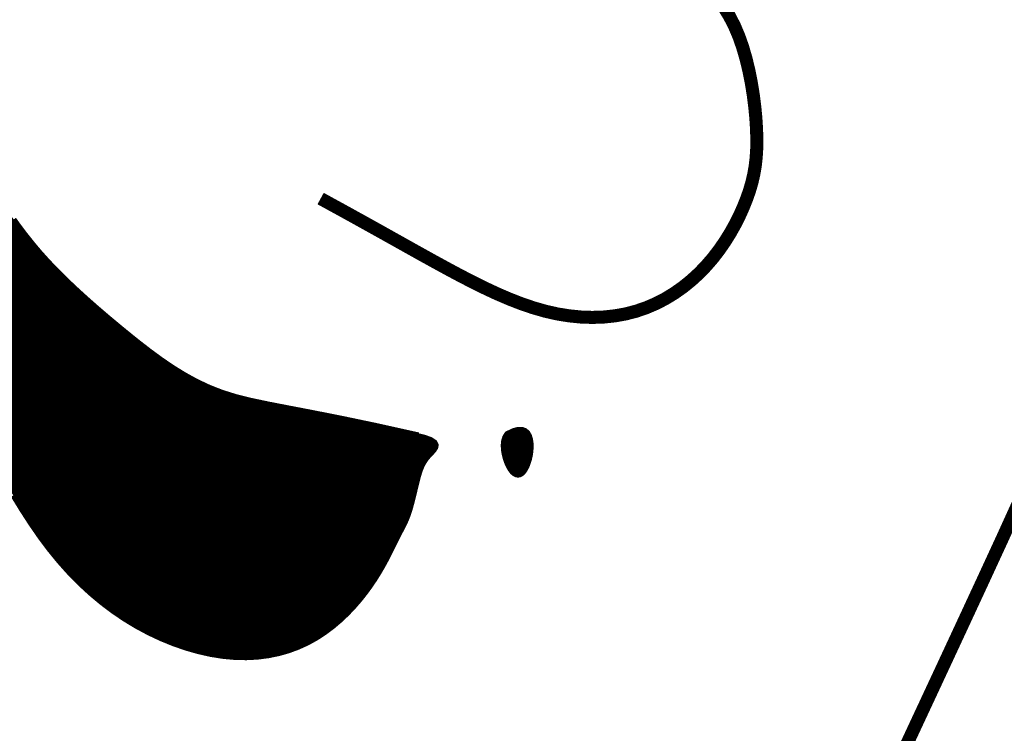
# Model space of a CAD drawing. Extents: x -4.5 to 4, y -4.5 to 6.5.
# Tile 162 of 173: x 2.849 to 2.9466, y -2.8342 to -2.7635. Entities that reach past the tile are written whole.
import ezdxf

# ---------------------------------------------------------------- set-up
doc = ezdxf.new("R2010")
doc.units = 0
doc.header["$MEASUREMENT"] = 0
doc.layers.add('FACE', color=160, linetype='CONTINUOUS')

msp = doc.modelspace()

# ---------------------------------------------------------------- hatches: boundary and pattern name
at = {"layer": 'FACE', "linetype": 'Continuous'}
h = msp.add_hatch(dxfattribs=at)
h.set_pattern_fill('NET3', color=5, scale=0.00064771, style=0)
h.set_pattern_definition([(0, (1.76905163, -4.29576063), (0, 8.0963745e-05), []), (60, (1.76905163, -4.29576063), (-7.011666e-05, 4.04818726e-05), []), (120, (1.76905163, -4.29576063), (-7.011666e-05, -4.04818726e-05), [])])
h.paths.add_polyline_path([(2.897312, -2.804537), (2.897899, -2.804253), (2.898385, -2.804119), (2.898778, -2.804116), (2.899088, -2.804226), (2.899323, -2.80443), (2.89949, -2.804711), (2.899597, -2.80505), (2.899654, -2.805428), (2.899668, -2.805829), (2.899644, -2.80624), (2.899585, -2.80665), (2.899496, -2.807048), (2.899382, -2.807422), (2.899247, -2.807762), (2.899094, -2.808056), (2.898929, -2.808293), (2.898754, -2.808464), (2.898573, -2.808566), (2.898388, -2.808601), (2.898201, -2.808569), (2.898013, -2.808469), (2.897828, -2.808303), (2.897646, -2.808069), (2.897471, -2.807769), (2.897306, -2.807406), (2.89716, -2.806995), (2.897044, -2.806554), (2.89697, -2.806102), (2.896949, -2.805655), (2.896991, -2.805234), (2.897109, -2.804855)])
h.paths.add_polyline_path([(2.820883, -2.774961), (2.82071, -2.774778), (2.820535, -2.774566), (2.820367, -2.774325), (2.820212, -2.774052), (2.820079, -2.773745), (2.819975, -2.773402), (2.819906, -2.77302), (2.819882, -2.772597), (2.819908, -2.772134), (2.819988, -2.771638), (2.820125, -2.771119), (2.820324, -2.770585), (2.820586, -2.770047), (2.820916, -2.769515), (2.821316, -2.768997), (2.821789, -2.768504), (2.822337, -2.768044), (2.822948, -2.76762), (2.823611, -2.767234), (2.824312, -2.766888), (2.825039, -2.766586), (2.825778, -2.766328), (2.826517, -2.766117), (2.827244, -2.765955), (2.827948, -2.765842), (2.828632, -2.765773), (2.829301, -2.765741), (2.829961, -2.765737), (2.830616, -2.765755), (2.831272, -2.765786), (2.831935, -2.765824), (2.83261, -2.765861), (2.833298, -2.765891), (2.833994, -2.76592), (2.834685, -2.765952), (2.835361, -2.765996), (2.836011, -2.766056), (2.836625, -2.76614), (2.837193, -2.766254), (2.837703, -2.766404), (2.838148, -2.766594), (2.838537, -2.766818), (2.838881, -2.767068), (2.839192, -2.767335), (2.839482, -2.76761), (2.839762, -2.767886), (2.840045, -2.768153), (2.840341, -2.768403), (2.840659, -2.768629), (2.840989, -2.768834), (2.84132, -2.769023), (2.841637, -2.769198), (2.841929, -2.769365), (2.842183, -2.769527), (2.842386, -2.76969), (2.842524, -2.769857), (2.84259, -2.770031), (2.842586, -2.770208), (2.84252, -2.770383), (2.8424, -2.77055), (2.842233, -2.770705), (2.842026, -2.770842), (2.841788, -2.770955), (2.841525, -2.771039), (2.841244, -2.771091), (2.840948, -2.771114), (2.840639, -2.77111), (2.84032, -2.771086), (2.839992, -2.771044), (2.839657, -2.770989), (2.839319, -2.770926), (2.838978, -2.770859), (2.838636, -2.770791), (2.83829, -2.770724), (2.837936, -2.77066), (2.837568, -2.770598), (2.837184, -2.770541), (2.836778, -2.770489), (2.836347, -2.770444), (2.835886, -2.770406), (2.835393, -2.770377), (2.834874, -2.770359), (2.834337, -2.770354), (2.833791, -2.770365), (2.833243, -2.770394), (2.832702, -2.770443), (2.832176, -2.770516), (2.831673, -2.770613), (2.831199, -2.770738), (2.830754, -2.770886), (2.830333, -2.771054), (2.829934, -2.771238), (2.829554, -2.771433), (2.829189, -2.771636), (2.828836, -2.771843), (2.828491, -2.772049), (2.828153, -2.772252), (2.827816, -2.772452), (2.82748, -2.772652), (2.827139, -2.772853), (2.826791, -2.773058), (2.826433, -2.773267), (2.826061, -2.773484), (2.825672, -2.773709), (2.825266, -2.773943), (2.824847, -2.774182), (2.824425, -2.774418), (2.824005, -2.774644), (2.823598, -2.774855), (2.823209, -2.775043), (2.822847, -2.775201), (2.82252, -2.775324), (2.822234, -2.775406), (2.821983, -2.775447), (2.821763, -2.775449), (2.821566, -2.775416), (2.821386, -2.775348), (2.821216, -2.775248), (2.821051, -2.775119)])
edge = h.paths.add_edge_path()
edge.add_line((2.888533, -2.804668), (2.884426, -2.803754))
edge.add_line((2.884426, -2.803754), (2.880966, -2.803029))
edge.add_line((2.880966, -2.803029), (2.878067, -2.802456))
edge.add_line((2.878067, -2.802456), (2.875647, -2.801992))
edge.add_line((2.875647, -2.801992), (2.873619, -2.801599))
edge.add_line((2.873619, -2.801599), (2.8719, -2.801237))
edge.add_line((2.8719, -2.801237), (2.870405, -2.800865))
edge.add_line((2.870405, -2.800865), (2.86905, -2.800443))
edge.add_line((2.86905, -2.800443), (2.867764, -2.79994))
edge.add_line((2.867764, -2.79994), (2.866525, -2.799357))
edge.add_line((2.866525, -2.799357), (2.865329, -2.798702))
edge.add_line((2.865329, -2.798702), (2.864167, -2.797985))
edge.add_line((2.864167, -2.797985), (2.863032, -2.797214))
edge.add_line((2.863032, -2.797214), (2.861919, -2.7964))
edge.add_line((2.861919, -2.7964), (2.860819, -2.79555))
edge.add_line((2.860819, -2.79555), (2.859726, -2.794674))
edge.add_line((2.859726, -2.794674), (2.858635, -2.79378))
edge.add_line((2.858635, -2.79378), (2.857554, -2.792873))
edge.add_line((2.857554, -2.792873), (2.856489, -2.791958))
edge.add_line((2.856489, -2.791958), (2.85545, -2.791039))
edge.add_line((2.85545, -2.791039), (2.854444, -2.790119))
edge.add_line((2.854444, -2.790119), (2.853482, -2.789204))
edge.add_line((2.853482, -2.789204), (2.852571, -2.788297))
edge.add_line((2.852571, -2.788297), (2.851719, -2.787403))
edge.add_line((2.851719, -2.787403), (2.850933, -2.786526))
edge.add_line((2.850933, -2.786526), (2.850212, -2.78567))
edge.add_line((2.850212, -2.78567), (2.84955, -2.78484))
edge.add_line((2.84955, -2.78484), (2.848943, -2.78404))
edge.add_line((2.848943, -2.78404), (2.848388, -2.783273))
edge.add_line((2.848388, -2.783273), (2.84788, -2.782546))
edge.add_line((2.84788, -2.782546), (2.847414, -2.78186))
edge.add_line((2.847414, -2.78186), (2.846987, -2.781222))
edge.add_line((2.846987, -2.781222), (2.846593, -2.780633))
edge.add_line((2.846593, -2.780633), (2.846226, -2.780092))
edge.add_line((2.846226, -2.780092), (2.845878, -2.779597))
edge.add_line((2.845878, -2.779597), (2.845542, -2.779142))
edge.add_line((2.845542, -2.779142), (2.84521, -2.778726))
edge.add_line((2.84521, -2.778726), (2.844875, -2.778345))
edge.add_line((2.844875, -2.778345), (2.844529, -2.777997))
edge.add_line((2.844529, -2.777997), (2.844166, -2.777677))
edge.add_line((2.844166, -2.777677), (2.843779, -2.777383))
edge.add_line((2.843779, -2.777383), (2.843374, -2.777114))
edge.add_line((2.843374, -2.777114), (2.842958, -2.776872))
edge.add_line((2.842958, -2.776872), (2.842539, -2.776654))
edge.add_line((2.842539, -2.776654), (2.842125, -2.776463))
edge.add_line((2.842125, -2.776463), (2.841722, -2.776297))
edge.add_line((2.841722, -2.776297), (2.841339, -2.776156))
edge.add_line((2.841339, -2.776156), (2.840982, -2.776041))
edge.add_line((2.840982, -2.776041), (2.840657, -2.775953))
edge.add_line((2.840657, -2.775953), (2.840362, -2.775895))
edge.add_line((2.840362, -2.775895), (2.840093, -2.775874))
edge.add_line((2.840093, -2.775874), (2.839845, -2.775894))
edge.add_line((2.839845, -2.775894), (2.839614, -2.775961))
edge.add_line((2.839614, -2.775961), (2.839396, -2.776081))
edge.add_line((2.839396, -2.776081), (2.839187, -2.776258))
edge.add_line((2.839187, -2.776258), (2.838981, -2.776497))
edge.add_line((2.838981, -2.776497), (2.838778, -2.776806))
edge.add_line((2.838778, -2.776806), (2.838582, -2.777195))
edge.add_line((2.838582, -2.777195), (2.838402, -2.777676))
edge.add_line((2.838402, -2.777676), (2.838243, -2.77826))
edge.add_line((2.838243, -2.77826), (2.838115, -2.778959))
edge.add_line((2.838115, -2.778959), (2.838024, -2.779784))
edge.add_line((2.838024, -2.779784), (2.837978, -2.780749))
edge.add_line((2.837978, -2.780749), (2.837984, -2.781863))
edge.add_line((2.837984, -2.781863), (2.838048, -2.783133))
edge.add_line((2.838048, -2.783133), (2.838172, -2.784535))
edge.add_line((2.838172, -2.784535), (2.838352, -2.786039))
edge.add_line((2.838352, -2.786039), (2.83859, -2.787615))
edge.add_line((2.83859, -2.787615), (2.838882, -2.789234))
edge.add_line((2.838882, -2.789234), (2.839229, -2.790866))
edge.add_line((2.839229, -2.790866), (2.83963, -2.79248))
edge.add_line((2.83963, -2.79248), (2.840082, -2.794048))
edge.add_line((2.840082, -2.794048), (2.840585, -2.795546))
edge.add_line((2.840585, -2.795546), (2.841135, -2.796982))
edge.add_line((2.841135, -2.796982), (2.841728, -2.798368))
edge.add_line((2.841728, -2.798368), (2.842359, -2.799719))
edge.add_line((2.842359, -2.799719), (2.843024, -2.801049))
edge.add_line((2.843024, -2.801049), (2.843719, -2.802371))
edge.add_line((2.843719, -2.802371), (2.844439, -2.8037))
edge.add_line((2.844439, -2.8037), (2.845181, -2.805049))
edge.add_line((2.845181, -2.805049), (2.845941, -2.806428))
edge.add_line((2.845941, -2.806428), (2.84672, -2.807828))
edge.add_line((2.84672, -2.807828), (2.84752, -2.809236))
edge.add_line((2.84752, -2.809236), (2.848344, -2.81064))
edge.add_line((2.848344, -2.81064), (2.849194, -2.812027))
edge.add_line((2.849194, -2.812027), (2.850071, -2.813384))
edge.add_line((2.850071, -2.813384), (2.850978, -2.814699))
edge.add_line((2.850978, -2.814699), (2.851917, -2.815958))
edge.add_line((2.851917, -2.815958), (2.852889, -2.817151))
edge.add_line((2.852889, -2.817151), (2.853894, -2.818276))
edge.add_line((2.853894, -2.818276), (2.854932, -2.819333))
edge.add_line((2.854932, -2.819333), (2.856, -2.820321))
edge.add_line((2.856, -2.820321), (2.857098, -2.821241))
edge.add_line((2.857098, -2.821241), (2.858225, -2.822093))
edge.add_line((2.858225, -2.822093), (2.859379, -2.822877))
edge.add_line((2.859379, -2.822877), (2.86056, -2.823592))
edge.add_line((2.86056, -2.823592), (2.861766, -2.824239))
edge.add_line((2.861766, -2.824239), (2.862989, -2.824816))
edge.add_line((2.862989, -2.824816), (2.864223, -2.82532))
edge.add_line((2.864223, -2.82532), (2.865461, -2.825749))
edge.add_line((2.865461, -2.825749), (2.866694, -2.826102))
edge.add_line((2.866694, -2.826102), (2.867915, -2.826376))
edge.add_line((2.867915, -2.826376), (2.869117, -2.826569))
edge.add_line((2.869117, -2.826569), (2.870293, -2.826679))
edge.add_line((2.870293, -2.826679), (2.871435, -2.826704))
edge.add_line((2.871435, -2.826704), (2.872542, -2.826648))
edge.add_line((2.872542, -2.826648), (2.873613, -2.826512))
edge.add_line((2.873613, -2.826512), (2.874646, -2.826301))
edge.add_line((2.874646, -2.826301), (2.875641, -2.826018))
edge.add_line((2.875641, -2.826018), (2.876597, -2.825665))
edge.add_line((2.876597, -2.825665), (2.877512, -2.825246))
edge.add_line((2.877512, -2.825246), (2.878385, -2.824765))
edge.add_line((2.878385, -2.824765), (2.879216, -2.824224))
edge.add_line((2.879216, -2.824224), (2.880003, -2.823634))
edge.add_line((2.880003, -2.823634), (2.880745, -2.823003))
edge.add_line((2.880745, -2.823003), (2.881442, -2.822342))
edge.add_line((2.881442, -2.822342), (2.882091, -2.821659))
edge.add_line((2.882091, -2.821659), (2.882693, -2.820964))
edge.add_line((2.882693, -2.820964), (2.883245, -2.820267))
edge.add_line((2.883245, -2.820267), (2.883748, -2.819578))
edge.add_line((2.883748, -2.819578), (2.8842, -2.818905))
edge.add_line((2.8842, -2.818905), (2.884605, -2.818253))
edge.add_line((2.884605, -2.818253), (2.884968, -2.817627))
edge.add_line((2.884968, -2.817627), (2.885292, -2.817031))
edge.add_line((2.885292, -2.817031), (2.885583, -2.816469))
edge.add_line((2.885583, -2.816469), (2.885843, -2.815945))
edge.add_line((2.885843, -2.815945), (2.886078, -2.815464))
edge.add_line((2.886078, -2.815464), (2.886292, -2.81503))
edge.add_line((2.886292, -2.81503), (2.886488, -2.814644))
edge.add_line((2.886488, -2.814644), (2.886669, -2.814299))
edge.add_line((2.886669, -2.814299), (2.886836, -2.813982))
edge.add_line((2.886836, -2.813982), (2.886991, -2.813684))
edge.add_line((2.886991, -2.813684), (2.887135, -2.813392))
edge.add_line((2.887135, -2.813392), (2.887271, -2.813096))
edge.add_line((2.887271, -2.813096), (2.8874, -2.812785))
edge.add_line((2.8874, -2.812785), (2.887524, -2.812448))
edge.add_line((2.887524, -2.812448), (2.887643, -2.812077))
edge.add_line((2.887643, -2.812077), (2.887759, -2.811677))
edge.add_line((2.887759, -2.811677), (2.887871, -2.811256))
edge.add_line((2.887871, -2.811256), (2.887981, -2.810822))
edge.add_line((2.887981, -2.810822), (2.888087, -2.810385))
edge.add_line((2.888087, -2.810385), (2.888191, -2.809953))
edge.add_line((2.888191, -2.809953), (2.888292, -2.809533))
edge.add_line((2.888292, -2.809533), (2.888391, -2.809135))
edge.add_line((2.888391, -2.809135), (2.888488, -2.808764))
edge.add_line((2.888488, -2.808764), (2.888589, -2.808419))
edge.add_line((2.888589, -2.808419), (2.888697, -2.808096))
edge.add_line((2.888697, -2.808096), (2.888819, -2.807791))
edge.add_line((2.888819, -2.807791), (2.888959, -2.807502))
edge.add_line((2.888959, -2.807502), (2.889123, -2.807223))
edge.add_line((2.889123, -2.807223), (2.889315, -2.806952))
edge.add_line((2.889315, -2.806952), (2.889542, -2.806685))
edge.add_line((2.889542, -2.806685), (2.889797, -2.806418))
edge.add_line((2.889797, -2.806418), (2.890037, -2.806153))
edge.add_line((2.890037, -2.806153), (2.890206, -2.80589))
edge.add_line((2.890206, -2.80589), (2.890252, -2.805631))
edge.add_line((2.890252, -2.805631), (2.890119, -2.805378))
edge.add_line((2.890119, -2.805378), (2.889753, -2.805131))
edge.add_line((2.889753, -2.805131), (2.8891, -2.804891))
edge.add_line((2.8891, -2.804891), (2.888105, -2.804661))

# ---------------------------------------------------------------- linework, layer by layer
at = {"layer": 'FACE', "color": 5}
for points, const_width in [([(2.96261, -2.761267), (2.961875, -2.765698), (2.961081, -2.770061), (2.960226, -2.774338), (2.959312, -2.778514), (2.958338, -2.78257), (2.957304, -2.786489), (2.956211, -2.790255), (2.955056, -2.793862), (2.953834, -2.797352), (2.952536, -2.800777), (2.951154, -2.804189), (2.949681, -2.807642), (2.948108, -2.811188), (2.946428, -2.81488), (2.944632, -2.818771), (2.942727, -2.822876), (2.940782, -2.827059), (2.938877, -2.831146), (2.937095, -2.834963), (2.935518, -2.838337), (2.934228, -2.841093), (2.933307, -2.843058), (2.932838, -2.844059)], 0.001295), ([(2.918811, -2.76224), (2.919352, -2.763119), (2.91984, -2.764065), (2.920276, -2.765085), (2.92066, -2.766177), (2.920995, -2.767326), (2.921282, -2.768513), (2.921522, -2.769718), (2.921716, -2.770921), (2.921867, -2.772104), (2.921976, -2.773245), (2.922043, -2.774327), (2.922071, -2.775334), (2.922059, -2.776274), (2.922004, -2.77716), (2.921906, -2.778004), (2.921764, -2.778821), (2.921577, -2.779622), (2.921343, -2.780421), (2.921061, -2.78123), (2.92073, -2.782059), (2.92035, -2.782904), (2.919921, -2.783757), (2.919443, -2.78461), (2.918917, -2.785457), (2.918343, -2.786289), (2.91772, -2.787099), (2.917049, -2.787879), (2.916331, -2.788623), (2.915566, -2.789325), (2.914757, -2.789979), (2.913905, -2.790581), (2.913013, -2.791127), (2.912081, -2.791611), (2.911111, -2.792027), (2.910105, -2.792372), (2.909066, -2.792642), (2.907995, -2.792834), (2.906897, -2.79295), (2.905775, -2.792989), (2.904631, -2.792951), (2.903468, -2.792836), (2.902291, -2.792645), (2.901102, -2.792377), (2.899904, -2.792034), (2.898699, -2.791622), (2.897487, -2.791149), (2.89627, -2.790624), (2.895049, -2.790053), (2.893824, -2.789446), (2.892597, -2.788811), (2.891369, -2.788154), (2.890136, -2.787481), (2.888871, -2.786781), (2.887541, -2.786039), (2.886116, -2.785241), (2.884563, -2.784373), (2.88285, -2.783421), (2.880945, -2.782369), (2.878816, -2.781204)], 0.001295), ([(2.888533, -2.804668), (2.884426, -2.803754), (2.880966, -2.803029), (2.878067, -2.802456), (2.875647, -2.801992), (2.873619, -2.801599), (2.8719, -2.801237), (2.870405, -2.800865), (2.86905, -2.800443), (2.867764, -2.79994), (2.866525, -2.799357), (2.865329, -2.798702), (2.864167, -2.797985), (2.863032, -2.797214), (2.861919, -2.7964), (2.860819, -2.79555), (2.859726, -2.794674), (2.858635, -2.79378), (2.857554, -2.792873), (2.856489, -2.791958), (2.85545, -2.791039), (2.854444, -2.790119), (2.853482, -2.789204), (2.852571, -2.788297), (2.851719, -2.787403), (2.850933, -2.786526), (2.850212, -2.78567), (2.84955, -2.78484), (2.848943, -2.78404), (2.848388, -2.783273)], 0.000545), ([(2.897312, -2.804537), (2.897899, -2.804253), (2.898385, -2.804119), (2.898778, -2.804116), (2.899088, -2.804226), (2.899323, -2.80443), (2.89949, -2.804711), (2.899597, -2.80505), (2.899654, -2.805428), (2.899668, -2.805829), (2.899644, -2.80624), (2.899585, -2.80665), (2.899496, -2.807048), (2.899382, -2.807422), (2.899247, -2.807762), (2.899094, -2.808056), (2.898929, -2.808293), (2.898754, -2.808464), (2.898573, -2.808566), (2.898388, -2.808601), (2.898201, -2.808569), (2.898013, -2.808469), (2.897828, -2.808303), (2.897646, -2.808069), (2.897471, -2.807769), (2.897306, -2.807406), (2.89716, -2.806995), (2.897044, -2.806554), (2.89697, -2.806102), (2.896949, -2.805655), (2.896991, -2.805234), (2.897109, -2.804855), (2.897312, -2.804537)], 0.000545), ([(2.848344, -2.81064), (2.849194, -2.812027), (2.850071, -2.813384), (2.850978, -2.814699), (2.851917, -2.815958), (2.852889, -2.817151), (2.853894, -2.818276), (2.854932, -2.819333), (2.856, -2.820321), (2.857098, -2.821241), (2.858225, -2.822093), (2.859379, -2.822877), (2.86056, -2.823592), (2.861766, -2.824239), (2.862989, -2.824816), (2.864223, -2.82532), (2.865461, -2.825749), (2.866694, -2.826102), (2.867915, -2.826376), (2.869117, -2.826569), (2.870293, -2.826679), (2.871435, -2.826704), (2.872542, -2.826648), (2.873613, -2.826512), (2.874646, -2.826301), (2.875641, -2.826018), (2.876597, -2.825665), (2.877512, -2.825246), (2.878385, -2.824765), (2.879216, -2.824224), (2.880003, -2.823634), (2.880745, -2.823003), (2.881442, -2.822342), (2.882091, -2.821659), (2.882693, -2.820964), (2.883245, -2.820267), (2.883748, -2.819578), (2.8842, -2.818905), (2.884605, -2.818253), (2.884968, -2.817627), (2.885292, -2.817031), (2.885583, -2.816469), (2.885843, -2.815945), (2.886078, -2.815464), (2.886292, -2.81503), (2.886488, -2.814644), (2.886669, -2.814299), (2.886836, -2.813982), (2.886991, -2.813684), (2.887135, -2.813392), (2.887271, -2.813096), (2.8874, -2.812785), (2.887524, -2.812448), (2.887643, -2.812077), (2.887759, -2.811677), (2.887871, -2.811256), (2.887981, -2.810822), (2.888087, -2.810385), (2.888191, -2.809953), (2.888292, -2.809533), (2.888391, -2.809135), (2.888488, -2.808764), (2.888589, -2.808419), (2.888697, -2.808096), (2.888819, -2.807791), (2.888959, -2.807502), (2.889123, -2.807223), (2.889315, -2.806952), (2.889542, -2.806685), (2.889797, -2.806418), (2.890037, -2.806153), (2.890206, -2.80589), (2.890252, -2.805631), (2.890119, -2.805378), (2.889753, -2.805131), (2.8891, -2.804891), (2.888105, -2.804661)], 0.000545)]:
    msp.add_lwpolyline(points, dxfattribs=dict(at, const_width=const_width))

doc.saveas('drawing.dxf')
